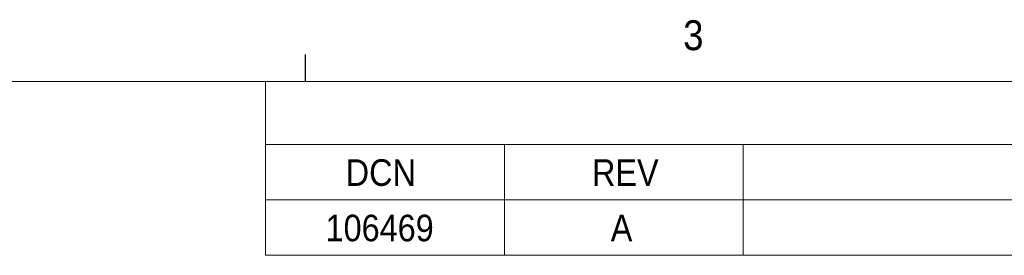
# Model space of a CAD drawing. Header units: inches. Extents: x 1 to 109, y 1 to 85.
# Tile 64 of 65: x 63.75 to 79.21, y 80.58 to 84.27. Entities that reach past the tile are written whole.
import ezdxf

# ---------------------------------------------------------------- set-up
doc = ezdxf.new("R2010")
doc.units = ezdxf.units.IN
doc.header["$MEASUREMENT"] = 0
doc.layers.add('FORMAT', color=7, linetype='Continuous')
doc.styles.add('SLDTEXTSTYLE0', font='GOTHIC.TTF', dxfattribs={"width": 0.913})

# ---------------------------------------------------------------- blocks, each defined once
blk = doc.blocks.new('SW_TABLEANNOTATION_0')
at = {"color": 0, "linetype": 'Continuous', "lineweight": 0, "ltscale": 5}
for p, q in [((0, 0), (0, -2.725)), ((40, 0), (0, 0)), ((40, -2.725), (40, 0)), ((0, -0.987), (40, -0.987)), ((3.75, -0.987), (3.75, -1.856)), ((7.5, -0.987), (7.5, -1.856)), ((32.5, -0.987), (32.5, -1.856)), ((36.25, -0.987), (36.25, -1.856)), ((0, -1.856), (40, -1.856)), ((3.75, -1.856), (3.75, -2.725)), ((7.5, -1.856), (7.5, -2.725)), ((32.5, -1.856), (32.5, -2.725)), ((36.25, -1.856), (36.25, -2.725)), ((0, -2.725), (40, -2.725))]:
    blk.add_line(p, q, dxfattribs=at)
at = {"color": 0, "linetype": 'Continuous', "lineweight": 0, "ltscale": 5, "attachment_point": 1, "style": 'SLDTEXTSTYLE0'}
for s, insert, char_height in [('REVISIONS', (18.617, -0.292), 0.4167), ('DCN', (1.258, -1.22), 0.4167), ('REV', (5.125, -1.22), 0.4167), ('DESCRIPTION', (18.273, -1.22), 0.41667), ('DATE', (33.714, -1.22), 0.4167), ('APPROVED', (36.681, -1.22), 0.4167), ('106469', (0.942, -2.089), 0.4167), ('A', (5.419, -2.089), 0.417), ('INITIAL RELEASE', (17.973, -2.089), 0.41667), ('2/28/2014', (33.031, -2.089), 0.4167), ('JWF', (37.608, -2.089), 0.4167)]:
    blk.add_mtext(s, dxfattribs=dict(at, insert=insert, char_height=char_height))

msp = doc.modelspace()

# ---------------------------------------------------------------- linework, layer by layer
at = {"layer": 'FORMAT', "ltscale": 5}
msp.add_line((68.2394, 83.303), (68.2394, 83.727), dxfattribs=at)
at = {"layer": 'FORMAT', "lineweight": 0, "ltscale": 5}
msp.add_line((2.6144, 83.303), (107.6144, 83.303), dxfattribs=at)

# ---------------------------------------------------------------- block references
at = {"color": 7, "linetype": 'Continuous', "lineweight": 0, "ltscale": 5}
msp.add_blockref('SW_TABLEANNOTATION_0', (67.6144, 83.303), dxfattribs=at)

# ---------------------------------------------------------------- texts
at = {"layer": 'FORMAT', "color": 7, "ltscale": 5, "insert": (74.1707, 84.2627), "char_height": 0.4688, "attachment_point": 1, "style": 'SLDTEXTSTYLE0'}
msp.add_mtext('3', dxfattribs=at)

doc.saveas('drawing.dxf')
